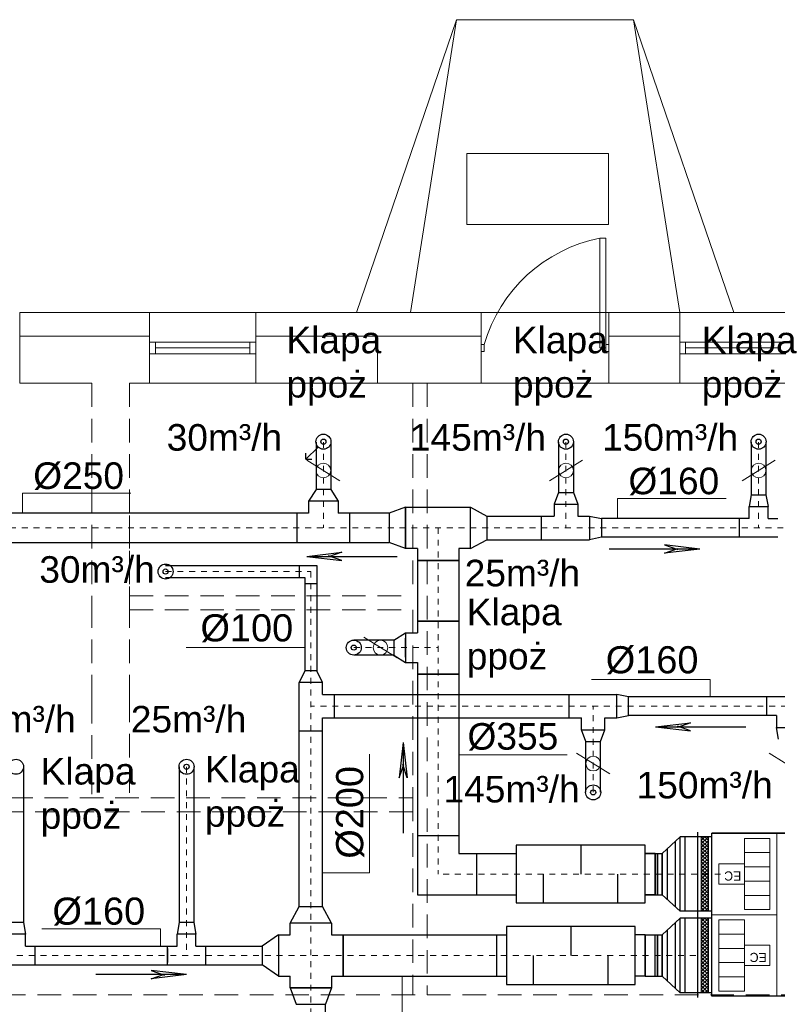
# Model space of a CAD drawing. Extents: x 280060 to 689961, y 120405 to 160329.
# Tile 63 of 85: x 666498 to 667139, y 146486 to 147320. Entities that reach past the tile are written whole.
import ezdxf

# ---------------------------------------------------------------- set-up
doc = ezdxf.new("R2010")
doc.units = 0
doc.header["$MEASUREMENT"] = 0
doc.linetypes.add('3', pattern=[1, 0.5, -0.5])
doc.linetypes.add('{ Wide Dash }', pattern=[12, 4, -2, 4, -2])
for name, color, linetype, lineweight in [('KAM-pro Opis Wentylacji', 7, 'CONTINUOUS', 5), ('KAM-pro Podkład Sanitarny', 253, 'CONTINUOUS', 25), ('KAM-pro Wentylacja', 161, 'CONTINUOUS', 5), ('KAM-pro Wentylacja Nawiew', 1, 'CONTINUOUS', 30), ('KAM-pro Wentylacja Wywiew', 161, 'CONTINUOUS', 30)]:
    doc.layers.add(name, color=color, linetype=linetype, lineweight=lineweight)
doc.styles.add('damian', font='arial.ttf')

msp = doc.modelspace()

# ---------------------------------------------------------------- linework, layer by layer
at = {"layer": 'KAM-pro Opis Wentylacji'}
for p, q in [((666740.91, 146946.71), (666768.99, 146929.26)), ((666974.42, 146946.71), (666946.34, 146929.26)), ((667137.6, 146946.71), (667109.51, 146929.26)), ((666499.94, 146918.63, -2.78), (666591.95, 146918.63, -2.78)), ((666499.94, 146918.63, -2.78), (666499.94, 146901.87)), ((667004.08, 146914.13, -2.78), (667096.09, 146914.13, -2.78)), ((667004.08, 146914.13, -2.78), (667004.08, 146897.37)), ((666817.32, 146779.22, -1.39), (666789.24, 146796.67, -1.39)), ((666638.75, 146787.93), (666739.3, 146787.93)), ((666982.02, 146760.89), (667082.58, 146760.89)), ((667082.58, 146760.89), (667082.58, 146746.33)), ((666793.94, 146597.1), (666793.94, 146697.65)), ((666869.53, 146697.21, -4.17), (666961.54, 146697.21, -4.17)), ((666997.48, 146680.99), (666969.39, 146698.44)), ((667160.66, 146680.99), (667132.57, 146698.44)), ((667074.98, 146564.68), (667074.98, 146627.68)), ((667074.98, 146627.68), (667080.98, 146627.68)), ((667080.98, 146621.68), (667074.98, 146627.68)), ((667080.98, 146627.68), (667074.98, 146621.68)), ((667077.98, 146627.68), (667074.98, 146624.68)), ((667074.98, 146627.68), (667074.98, 146627.68)), ((667074.98, 146564.68), (667074.98, 146627.68)), ((667074.98, 146627.68), (667080.98, 146627.68)), ((667080.98, 146621.68), (667074.98, 146627.68)), ((667080.98, 146627.68), (667074.98, 146621.68)), ((667077.98, 146627.68), (667074.98, 146624.68)), ((667074.98, 146627.68), (667074.98, 146627.68)), ((667080.98, 146618.68), (667074.98, 146624.68)), ((667080.98, 146624.68), (667074.98, 146618.68)), ((667080.98, 146618.68), (667074.98, 146624.68)), ((667080.98, 146624.68), (667074.98, 146618.68)), ((667080.98, 146624.68), (667077.98, 146627.68)), ((667080.98, 146624.68), (667077.98, 146627.68)), ((667080.98, 146627.68), (667080.98, 146564.68)), ((667080.98, 146627.68), (667080.98, 146627.68)), ((667080.98, 146627.68), (667080.98, 146564.68)), ((667080.98, 146627.68), (667080.98, 146627.68)), ((667083.98, 146628.68), (667083.98, 146628.68)), ((667111.48, 146565.99), (667111.48, 146626.37)), ((667111.48, 146626.37), (667133.04, 146626.37)), ((667133.04, 146626.37), (667133.04, 146565.99)), ((667136.98, 146630.68), (667136.98, 146630.68)), ((667138.98, 146492.68), (667138.98, 146630.68)), ((667138.98, 146492.68), (667138.98, 146630.68)), ((667138.98, 146492.68), (667138.98, 146630.68)), ((667138.98, 146561.68), (667138.98, 146630.68)), ((667138.98, 146630.68), (667138.98, 146561.68)), ((667138.98, 146630.68), (667138.98, 146561.68)), ((667138.98, 146628.68), (667138.98, 146628.68)), ((667138.98, 146628.68), (667138.98, 146628.68)), ((667080.98, 146615.68), (667074.98, 146621.68)), ((667080.98, 146621.68), (667074.98, 146615.68)), ((667080.98, 146615.68), (667074.98, 146621.68)), ((667080.98, 146621.68), (667074.98, 146615.68)), ((667080.98, 146612.68), (667074.98, 146618.68)), ((667080.98, 146618.68), (667074.98, 146612.68)), ((667080.98, 146612.68), (667074.98, 146618.68)), ((667080.98, 146618.68), (667074.98, 146612.68)), ((667080.98, 146609.68), (667074.98, 146615.68)), ((667080.98, 146615.68), (667074.98, 146609.68)), ((667080.98, 146609.68), (667074.98, 146615.68)), ((667080.98, 146615.68), (667074.98, 146609.68)), ((667080.98, 146606.68), (667074.98, 146612.68)), ((667080.98, 146612.68), (667074.98, 146606.68)), ((667080.98, 146606.68), (667074.98, 146612.68)), ((667080.98, 146612.68), (667074.98, 146606.68)), ((667080.98, 146603.68), (667074.98, 146609.68)), ((667080.98, 146609.68), (667074.98, 146603.68)), ((667080.98, 146603.68), (667074.98, 146609.68)), ((667080.98, 146609.68), (667074.98, 146603.68)), ((667111.48, 146614.29), (667133.04, 146614.29)), ((667080.98, 146600.68), (667074.98, 146606.68)), ((667080.98, 146606.68), (667074.98, 146600.68)), ((667080.98, 146600.68), (667074.98, 146606.68)), ((667080.98, 146606.68), (667074.98, 146600.68)), ((667080.98, 146597.68), (667074.98, 146603.68)), ((667080.98, 146603.68), (667074.98, 146597.68)), ((667080.98, 146597.68), (667074.98, 146603.68)), ((667080.98, 146603.68), (667074.98, 146597.68)), ((667080.98, 146594.68), (667074.98, 146600.68)), ((667080.98, 146600.68), (667074.98, 146594.68)), ((667080.98, 146594.68), (667074.98, 146600.68)), ((667080.98, 146600.68), (667074.98, 146594.68)), ((667089.91, 146587.56), (667089.91, 146604.81)), ((667089.91, 146604.81), (667111.48, 146604.81)), ((667111.48, 146604.81), (667111.48, 146587.56)), ((667111.48, 146602.22), (667133.04, 146602.22)), ((666793.94, 146597.1), (666754.3, 146597.1)), ((667080.98, 146591.68), (667074.98, 146597.68)), ((667080.98, 146597.68), (667074.98, 146591.68)), ((667080.98, 146591.68), (667074.98, 146597.68)), ((667080.98, 146597.68), (667074.98, 146591.68)), ((667080.98, 146588.68), (667074.98, 146594.68)), ((667080.98, 146594.68), (667074.98, 146588.68)), ((667080.98, 146588.68), (667074.98, 146594.68)), ((667080.98, 146594.68), (667074.98, 146588.68)), ((667080.98, 146585.68), (667074.98, 146591.68)), ((667080.98, 146591.68), (667074.98, 146585.68)), ((667080.98, 146585.68), (667074.98, 146591.68)), ((667080.98, 146591.68), (667074.98, 146585.68)), ((667080.98, 146582.68), (667074.98, 146588.68)), ((667080.98, 146588.68), (667074.98, 146582.68)), ((667080.98, 146582.68), (667074.98, 146588.68)), ((667080.98, 146588.68), (667074.98, 146582.68)), ((667080.98, 146579.68), (667074.98, 146585.68)), ((667080.98, 146585.68), (667074.98, 146579.68)), ((667080.98, 146579.68), (667074.98, 146585.68)), ((667080.98, 146585.68), (667074.98, 146579.68)), ((667080.98, 146576.68), (667074.98, 146582.68)), ((667080.98, 146582.68), (667074.98, 146576.68)), ((667080.98, 146576.68), (667074.98, 146582.68)), ((667080.98, 146582.68), (667074.98, 146576.68)), ((667111.48, 146587.56), (667089.91, 146587.56)), ((667111.48, 146590.14), (667133.04, 146590.14)), ((667080.98, 146573.68), (667074.98, 146579.68)), ((667080.98, 146579.68), (667074.98, 146573.68)), ((667080.98, 146573.68), (667074.98, 146579.68)), ((667080.98, 146579.68), (667074.98, 146573.68)), ((667080.98, 146570.68), (667074.98, 146576.68)), ((667080.98, 146576.68), (667074.98, 146570.68)), ((667080.98, 146570.68), (667074.98, 146576.68)), ((667080.98, 146576.68), (667074.98, 146570.68)), ((667111.48, 146578.07), (667133.04, 146578.07)), ((667080.98, 146567.68), (667074.98, 146573.68)), ((667080.98, 146573.68), (667074.98, 146567.68)), ((667080.98, 146567.68), (667074.98, 146573.68)), ((667080.98, 146573.68), (667074.98, 146567.68)), ((667080.98, 146564.68), (667074.98, 146570.68)), ((667080.98, 146570.68), (667074.98, 146564.68)), ((667080.98, 146564.68), (667074.98, 146570.68)), ((667080.98, 146570.68), (667074.98, 146564.68)), ((667077.98, 146564.68), (667074.98, 146567.68)), ((667077.98, 146564.68), (667074.98, 146567.68)), ((667080.98, 146567.68), (667077.98, 146564.68)), ((667080.98, 146567.68), (667077.98, 146564.68)), ((667133.04, 146565.99), (667111.48, 146565.99)), ((667111.48, 146565.99), (667133.04, 146565.99)), ((667080.98, 146564.68), (667074.98, 146564.68)), ((667074.98, 146564.68), (667074.98, 146564.68)), ((667080.98, 146564.68), (667074.98, 146564.68)), ((667074.98, 146564.68), (667074.98, 146564.68)), ((667074.98, 146495.68), (667074.98, 146558.68)), ((667074.98, 146558.68), (667080.98, 146558.68)), ((667080.98, 146552.68), (667074.98, 146558.68)), ((667080.98, 146558.68), (667074.98, 146552.68)), ((667077.98, 146558.68), (667074.98, 146555.68)), ((667074.98, 146558.68), (667074.98, 146558.68)), ((667074.98, 146495.68), (667074.98, 146558.68)), ((667074.98, 146558.68), (667080.98, 146558.68)), ((667080.98, 146552.68), (667074.98, 146558.68)), ((667080.98, 146558.68), (667074.98, 146552.68)), ((667077.98, 146558.68), (667074.98, 146555.68)), ((667074.98, 146558.68), (667074.98, 146558.68)), ((667080.98, 146555.68), (667077.98, 146558.68)), ((667080.98, 146555.68), (667077.98, 146558.68)), ((667080.98, 146564.68), (667080.98, 146564.68)), ((667080.98, 146564.68), (667080.98, 146564.68)), ((667080.98, 146558.68), (667080.98, 146495.68)), ((667080.98, 146558.68), (667080.98, 146558.68)), ((667080.98, 146558.68), (667080.98, 146495.68)), ((667080.98, 146558.68), (667080.98, 146558.68)), ((667083.98, 146563.68), (667083.98, 146563.68)), ((667138.98, 146561.68), (667083.98, 146561.68)), ((667138.98, 146561.68), (667083.98, 146561.68)), ((667138.98, 146561.68), (667083.98, 146561.68)), ((667138.98, 146561.68), (667083.98, 146561.68)), ((667083.98, 146561.68), (667138.98, 146561.68)), ((667083.98, 146561.68), (667138.98, 146561.68)), ((667085.98, 146561.68), (667085.98, 146561.68)), ((667085.98, 146561.68), (667085.98, 146561.68)), ((667111.48, 146557.37), (667089.91, 146557.37)), ((667089.91, 146557.37), (667089.91, 146496.99)), ((667111.48, 146496.99), (667111.48, 146557.37)), ((667136.98, 146561.68), (667136.98, 146561.68)), ((667136.98, 146561.68), (667136.98, 146561.68)), ((667138.98, 146563.68), (667138.98, 146563.68)), ((667138.98, 146492.68), (667138.98, 146561.68)), ((667138.98, 146561.68), (667138.98, 146492.68)), ((667138.98, 146561.68), (667138.98, 146492.68)), ((667138.98, 146559.68), (667138.98, 146559.68)), ((666516.5, 146549.74, 1.39), (666617.06, 146549.74, 1.39)), ((666617.06, 146549.74, 1.39), (666617.06, 146535.18, 1.39)), ((667080.98, 146549.68), (667074.98, 146555.68)), ((667080.98, 146555.68), (667074.98, 146549.68)), ((667080.98, 146549.68), (667074.98, 146555.68)), ((667080.98, 146555.68), (667074.98, 146549.68)), ((667080.98, 146546.68), (667074.98, 146552.68)), ((667080.98, 146552.68), (667074.98, 146546.68)), ((667080.98, 146546.68), (667074.98, 146552.68)), ((667080.98, 146552.68), (667074.98, 146546.68)), ((667080.98, 146543.68), (667074.98, 146549.68)), ((667080.98, 146549.68), (667074.98, 146543.68)), ((667080.98, 146543.68), (667074.98, 146549.68)), ((667080.98, 146549.68), (667074.98, 146543.68)), ((667080.98, 146540.68), (667074.98, 146546.68)), ((667080.98, 146546.68), (667074.98, 146540.68)), ((667080.98, 146540.68), (667074.98, 146546.68)), ((667080.98, 146546.68), (667074.98, 146540.68)), ((667080.98, 146537.68), (667074.98, 146543.68)), ((667080.98, 146543.68), (667074.98, 146537.68)), ((667080.98, 146537.68), (667074.98, 146543.68)), ((667080.98, 146543.68), (667074.98, 146537.68)), ((667080.98, 146534.68), (667074.98, 146540.68)), ((667080.98, 146540.68), (667074.98, 146534.68)), ((667080.98, 146534.68), (667074.98, 146540.68)), ((667080.98, 146540.68), (667074.98, 146534.68)), ((667111.48, 146545.29), (667089.91, 146545.29)), ((667080.98, 146531.68), (667074.98, 146537.68)), ((667080.98, 146537.68), (667074.98, 146531.68)), ((667080.98, 146531.68), (667074.98, 146537.68)), ((667080.98, 146537.68), (667074.98, 146531.68)), ((667080.98, 146528.68), (667074.98, 146534.68)), ((667080.98, 146534.68), (667074.98, 146528.68)), ((667080.98, 146528.68), (667074.98, 146534.68)), ((667080.98, 146534.68), (667074.98, 146528.68)), ((667111.48, 146533.22), (667089.91, 146533.22)), ((667133.04, 146535.81), (667111.48, 146535.81)), ((667111.48, 146535.81), (667111.48, 146518.56)), ((667133.04, 146518.56), (667133.04, 146535.81)), ((667080.98, 146525.68), (667074.98, 146531.68)), ((667080.98, 146531.68), (667074.98, 146525.68)), ((667080.98, 146525.68), (667074.98, 146531.68)), ((667080.98, 146531.68), (667074.98, 146525.68)), ((667080.98, 146522.68), (667074.98, 146528.68)), ((667080.98, 146528.68), (667074.98, 146522.68)), ((667080.98, 146522.68), (667074.98, 146528.68)), ((667080.98, 146528.68), (667074.98, 146522.68)), ((667080.98, 146519.68), (667074.98, 146525.68)), ((667080.98, 146525.68), (667074.98, 146519.68)), ((667080.98, 146519.68), (667074.98, 146525.68)), ((667080.98, 146525.68), (667074.98, 146519.68)), ((667080.98, 146516.68), (667074.98, 146522.68)), ((667080.98, 146522.68), (667074.98, 146516.68)), ((667080.98, 146516.68), (667074.98, 146522.68)), ((667080.98, 146522.68), (667074.98, 146516.68)), ((667080.98, 146513.68), (667074.98, 146519.68)), ((667080.98, 146519.68), (667074.98, 146513.68)), ((667080.98, 146513.68), (667074.98, 146519.68)), ((667080.98, 146519.68), (667074.98, 146513.68)), ((667080.98, 146510.68), (667074.98, 146516.68)), ((667080.98, 146516.68), (667074.98, 146510.68)), ((667080.98, 146510.68), (667074.98, 146516.68)), ((667080.98, 146516.68), (667074.98, 146510.68)), ((667111.48, 146521.14), (667089.91, 146521.14)), ((667111.48, 146518.56), (667133.04, 146518.56)), ((666821.55, 146453.64), (666821.55, 146509.68)), ((667080.98, 146507.68), (667074.98, 146513.68)), ((667080.98, 146513.68), (667074.98, 146507.68)), ((667080.98, 146507.68), (667074.98, 146513.68)), ((667080.98, 146513.68), (667074.98, 146507.68)), ((667080.98, 146504.68), (667074.98, 146510.68)), ((667080.98, 146510.68), (667074.98, 146504.68)), ((667080.98, 146504.68), (667074.98, 146510.68)), ((667080.98, 146510.68), (667074.98, 146504.68)), ((667080.98, 146501.68), (667074.98, 146507.68)), ((667080.98, 146507.68), (667074.98, 146501.68)), ((667080.98, 146501.68), (667074.98, 146507.68)), ((667080.98, 146507.68), (667074.98, 146501.68)), ((667111.48, 146509.07), (667089.91, 146509.07)), ((667080.98, 146498.68), (667074.98, 146504.68)), ((667080.98, 146504.68), (667074.98, 146498.68)), ((667080.98, 146498.68), (667074.98, 146504.68)), ((667080.98, 146504.68), (667074.98, 146498.68)), ((667080.98, 146495.68), (667074.98, 146501.68)), ((667080.98, 146501.68), (667074.98, 146495.68)), ((667080.98, 146495.68), (667074.98, 146501.68)), ((667080.98, 146501.68), (667074.98, 146495.68)), ((667077.98, 146495.68), (667074.98, 146498.68)), ((667077.98, 146495.68), (667074.98, 146498.68)), ((667080.98, 146495.68), (667074.98, 146495.68)), ((667074.98, 146495.68), (667074.98, 146495.68)), ((667080.98, 146495.68), (667074.98, 146495.68)), ((667074.98, 146495.68), (667074.98, 146495.68)), ((667080.98, 146498.68), (667077.98, 146495.68)), ((667080.98, 146498.68), (667077.98, 146495.68)), ((667080.98, 146495.68), (667080.98, 146495.68)), ((667080.98, 146495.68), (667080.98, 146495.68)), ((667083.98, 146494.68), (667083.98, 146494.68)), ((667085.98, 146492.68), (667085.98, 146492.68)), ((667089.91, 146496.99), (667111.48, 146496.99)), ((667111.48, 146496.99), (667089.91, 146496.99)), ((667136.98, 146492.68), (667136.98, 146492.68)), ((667138.98, 146494.68), (667138.98, 146494.68)), ((667138.98, 146494.68), (667138.98, 146494.68))]:
    msp.add_line(p, q, dxfattribs=at)
at = {"layer": 'KAM-pro Opis Wentylacji', "lineweight": 30}
for p, q in [((667071.98, 146560.68), (667071.98, 146631.68)), ((667071.98, 146560.68), (667071.98, 146631.68)), ((667083.98, 146627.68), (667071.98, 146627.68)), ((667083.98, 146627.68), (667071.98, 146627.68)), ((667138.98, 146630.68), (667083.98, 146630.68)), ((667083.98, 146561.68), (667083.98, 146630.68)), ((667083.98, 146561.68), (667083.98, 146630.68)), ((667083.98, 146630.68), (667138.98, 146630.68)), ((667083.98, 146561.68), (667083.98, 146630.68)), ((667083.98, 146630.68), (667138.98, 146630.68)), ((667085.98, 146630.68), (667085.98, 146630.68)), ((667268.98, 146630.68), (667138.98, 146630.68)), ((667138.98, 146630.68), (667268.98, 146630.68)), ((667138.98, 146630.68), (667268.98, 146630.68)), ((667083.98, 146564.68), (667071.98, 146564.68)), ((667083.98, 146564.68), (667071.98, 146564.68)), ((667071.98, 146491.68), (667071.98, 146562.68)), ((667071.98, 146491.68), (667071.98, 146562.68)), ((667083.98, 146558.68), (667071.98, 146558.68)), ((667083.98, 146558.68), (667071.98, 146558.68)), ((667083.98, 146492.68), (667083.98, 146561.68)), ((667083.98, 146492.68), (667083.98, 146561.68)), ((667083.98, 146492.68), (667083.98, 146561.68)), ((667083.98, 146559.68), (667083.98, 146559.68)), ((667083.98, 146495.68), (667071.98, 146495.68)), ((667083.98, 146495.68), (667071.98, 146495.68)), ((667138.98, 146492.68), (667083.98, 146492.68)), ((667138.98, 146492.68), (667083.98, 146492.68)), ((667138.98, 146492.68), (667083.98, 146492.68)), ((667268.98, 146492.68), (667138.98, 146492.68)), ((667268.98, 146492.68), (667138.98, 146492.68)), ((667268.98, 146492.68), (667138.98, 146492.68))]:
    msp.add_line(p, q, dxfattribs=at)
at = {"layer": 'KAM-pro Opis Wentylacji'}
for centre in [(666754.95, 146937.98), (666960.38, 146937.98), (667123.56, 146937.98), (666803.28, 146787.94, -1.39), (666983.44, 146689.72)]:
    msp.add_circle(centre, 6.25, dxfattribs=at)
at = {"layer": 'KAM-pro Podkład Sanitarny', "lineweight": 20, "ltscale": 13}
for p, q in [((666867.7, 147319.81), (666782.91, 147071.81)), ((666828.7, 147071.81), (666867.7, 147319.81)), ((666867.7, 147319.81), (667017.7, 147319.81)), ((667056.7, 147071.81), (667017.7, 147319.81)), ((667017.7, 147319.81), (667102.49, 147071.81)), ((666876.35, 147206.39), (666996.35, 147206.39)), ((666876.35, 147146.39), (666876.35, 147206.39)), ((666996.35, 147206.39), (666996.35, 147146.39)), ((666996.35, 147146.39), (666876.35, 147146.39)), ((666994.2, 147134.81), (666989.2, 147134.81)), ((666989.2, 147134.81), (666989.2, 147041.81)), ((666994.2, 147044.81), (666994.2, 147134.81)), ((666607.7, 147071.81), (666497.7, 147071.81)), ((666497.7, 147071.81), (666607.7, 147071.81)), ((666497.7, 147071.81), (666497.7, 147011.81)), ((666607.7, 147071.81), (666607.7, 147011.81)), ((666607.7, 147071.81), (666697.7, 147071.81)), ((666888.7, 147071.81), (666697.7, 147071.81)), ((666697.7, 147071.81), (666888.7, 147071.81)), ((666697.7, 147071.81), (666697.7, 147011.81)), ((666888.7, 147071.81), (666996.7, 147071.81)), ((666888.7, 147071.81), (666888.7, 147011.81)), ((667056.7, 147071.81), (666996.7, 147071.81)), ((666996.7, 147071.81), (667056.7, 147071.81)), ((666996.7, 147071.81), (666996.7, 147011.81)), ((667056.7, 147071.81), (667056.7, 147011.81)), ((667056.7, 147071.81), (667146.7, 147071.81)), ((666607.7, 147051.81), (666497.7, 147051.81)), ((666497.7, 147051.81), (666607.7, 147051.81)), ((666888.7, 147051.81), (666697.7, 147051.81)), ((666697.7, 147051.81), (666888.7, 147051.81)), ((666800.7, 147011.81), (666800.7, 147051.81)), ((666888.7, 147051.81), (666888.7, 147051.81)), ((666888.7, 147051.81), (666888.7, 147051.81)), ((667056.7, 147051.81), (666996.7, 147051.81)), ((666996.7, 147051.81), (667056.7, 147051.81)), ((666607.7, 147046.81), (666697.7, 147046.81)), ((666612.7, 147036.81), (666612.7, 147046.81)), ((666612.7, 147041.81), (666692.7, 147041.81)), ((666692.7, 147036.81), (666692.7, 147046.81)), ((666891.2, 147044.81), (666888.7, 147044.81)), ((666891.2, 147041.81), (666891.2, 147044.81)), ((666891.2, 147041.81), (666891.2, 147038.81)), ((666994.2, 147041.81), (666989.2, 147041.81)), ((666994.2, 147041.81), (666994.2, 147044.81)), ((666994.2, 147044.81), (666996.7, 147044.81)), ((666994.2, 147041.81), (666994.2, 147038.81)), ((666996.7, 147044.81), (666996.7, 147038.81)), ((667056.7, 147046.81), (667146.7, 147046.81)), ((667061.7, 147036.81), (667061.7, 147046.81)), ((667061.7, 147041.81), (667141.7, 147041.81)), ((666607.7, 147036.81), (666697.7, 147036.81)), ((666607.7, 147036.81), (666612.7, 147036.81)), ((666891.2, 147038.81), (666888.7, 147038.81)), ((666994.2, 147038.81), (666996.7, 147038.81)), ((667056.7, 147036.81), (667146.7, 147036.81)), ((667056.7, 147036.81), (667061.7, 147036.81)), ((666558.7, 147011.81), (666497.7, 147011.81)), ((666497.7, 147011.81), (666558.7, 147011.81)), ((666607.7, 147011.81), (666590.7, 147011.81)), ((666590.7, 147011.81), (666607.7, 147011.81)), ((666607.7, 147011.81), (666697.7, 147011.81)), ((666888.7, 147011.81), (666697.7, 147011.81)), ((666697.7, 147011.81), (666888.7, 147011.81)), ((666888.7, 147011.81), (666888.7, 147011.81)), ((666888.7, 147011.81), (666888.7, 147011.81)), ((666888.7, 147011.81), (666996.7, 147011.81)), ((667056.7, 147011.81), (666996.7, 147011.81)), ((666996.7, 147011.81), (667056.7, 147011.81)), ((667056.7, 147011.81), (667146.7, 147011.81))]:
    msp.add_line(p, q, dxfattribs=at)
at = {"layer": 'KAM-pro Podkład Sanitarny', "linetype": '{ Wide Dash }', "lineweight": 20, "ltscale": 5}
for p, q in [((666558.7, 147011.81), (666558.7, 146814.81)), ((666590.7, 147011.81), (666590.7, 146814.81)), ((666830.7, 147011.81), (666830.7, 146831.81)), ((666842.7, 147011.81), (666842.7, 146493.81)), ((666590.7, 146819.81), (666590.7, 146901.81)), ((666590.7, 146831.81), (666830.7, 146831.81)), ((666590.7, 146819.81), (666830.7, 146819.81)), ((666830.7, 146819.81), (666830.7, 146660.81)), ((666558.7, 146744.81), (666558.7, 146814.81)), ((666590.7, 146815.81), (666590.7, 146814.81)), ((666590.7, 146815.81), (666590.7, 146814.81)), ((666590.7, 146744.81), (666590.7, 146814.81)), ((666558.7, 146744.81), (666558.7, 146743.81)), ((666558.7, 146743.81), (666558.7, 146744.81)), ((666558.7, 146743.81), (666558.7, 146660.81)), ((666590.7, 146744.81), (666590.7, 146660.81)), ((666590.7, 146744.81), (666590.7, 146743.81)), ((666278.7, 146660.81), (666830.7, 146660.81)), ((666830.7, 146660.81), (666830.7, 146493.81)), ((666060.7, 146648.81), (666830.7, 146648.81)), ((667432.7, 146493.81), (665668.7, 146493.81))]:
    msp.add_line(p, q, dxfattribs=at)
at = {"layer": 'KAM-pro Podkład Sanitarny', "lineweight": 20, "ltscale": 13}
msp.add_arc((667013.99, 147009.46), 127.78, 101.1885, 163.9382, dxfattribs=at)
at = {"layer": 'KAM-pro Wentylacja', "color": 3, "linetype": '3', "ltscale": 10}
for p, q in [((666754.95, 146962.06), (666754.95, 146889.37)), ((666960.38, 146962.06), (666960.38, 146889.37)), ((667123.56, 146962.06), (667123.56, 146889.37)), ((667294.46, 146889.37), (665748.6, 146889.37)), ((666852.03, 146889.37, -1.39), (666852.03, 146596.18, -1.39)), ((666621.28, 146852.38), (666744.3, 146852.38)), ((666744.3, 146852.38), (666744.3, 145967.73)), ((666780.67, 146787.94, -1.39), (666852.03, 146787.94, -1.39)), ((667317.52, 146738.33), (666744.3, 146738.33)), ((666983.44, 146665.64), (666983.44, 146738.33)), ((666639.02, 146687.01, -0.1), (666639.02, 146527.18, 1.39)), ((667091.38, 146596.18), (666852.03, 146596.18)), ((665875.33, 146527.18, 1.32), (667071.98, 146527.18))]:
    msp.add_line(p, q, dxfattribs=at)
at = {"layer": 'KAM-pro Wentylacja Nawiew', "lineweight": 25}
for p, q in [((666750.44, 146957.86), (666740.06, 146947.48)), ((666740.06, 146947.48), (666740.06, 146952.66)), ((666740.06, 146947.48), (666745.24, 146947.48)), ((667043.95, 146874.88), (667055.21, 146870.99)), ((667073.78, 146871.44), (667043.95, 146874.88)), ((666740.79, 146865.24), (666770.63, 146868.68)), ((666770.63, 146868.68), (666759.37, 146864.79)), ((667073.78, 146871.44), (666997.08, 146871.44)), ((667043.95, 146868), (667055.21, 146871.9)), ((667073.78, 146871.44), (667043.95, 146868)), ((666740.79, 146865.24), (666817.49, 146865.24)), ((666740.79, 146865.24), (666770.63, 146861.81)), ((666770.63, 146861.81), (666759.37, 146865.7)), ((666822.56, 146707.61), (666819.12, 146677.78)), ((666822.56, 146707.61), (666822.56, 146630.91)), ((666822.56, 146707.61), (666826, 146677.78)), ((666819.12, 146677.78), (666823.01, 146689.04)), ((666826, 146677.78), (666822.11, 146689.04)), ((667060.98, 146627.68), (667060.98, 146564.68)), ((666972.88, 146620.68), (666972.88, 146596.18)), ((667045.98, 146617.41), (667045.98, 146574.95)), ((667052.98, 146623.95), (667052.98, 146568.41)), ((667035.88, 146578.68), (667035.88, 146613.68)), ((667037.98, 146613.68), (667037.98, 146578.68)), ((667037.98, 146578.68), (667037.98, 146613.68)), ((666941.38, 146571.68), (666941.38, 146596.18)), ((667004.38, 146571.68), (667004.38, 146596.18))]:
    msp.add_line(p, q, dxfattribs=at)
at = {"layer": 'KAM-pro Wentylacja Nawiew'}
for p, q in [((666748.7, 146962.06), (666748.7, 146921.87)), ((666761.2, 146962.06), (666761.2, 146921.87)), ((666954.13, 146962.06), (666954.13, 146919.37)), ((666966.63, 146962.06), (666966.63, 146919.37)), ((667117.31, 146962.06), (667117.31, 146917.37)), ((667129.81, 146962.06), (667129.81, 146917.37)), ((666748.7, 146921.87), (666742.45, 146911.87)), ((666761.2, 146921.87), (666748.7, 146921.87)), ((666761.2, 146921.87), (666767.45, 146911.87)), ((666954.13, 146919.37), (666950.38, 146909.37)), ((666954.13, 146919.37), (666966.63, 146919.37)), ((666966.63, 146919.37), (666970.38, 146909.37)), ((667117.31, 146917.37), (667115.56, 146907.37)), ((667117.31, 146917.37), (667129.81, 146917.37)), ((667129.81, 146917.37), (667131.56, 146907.37)), ((666767.45, 146911.87), (666742.45, 146911.87)), ((666742.45, 146911.87), (666742.45, 146901.87)), ((666767.45, 146911.87), (666767.45, 146901.87)), ((666950.38, 146909.37), (666950.38, 146899.37)), ((666950.38, 146909.37), (666970.38, 146909.37)), ((666970.38, 146909.37), (666970.38, 146899.37)), ((666742.45, 146901.87), (666376.46, 146901.87)), ((666732.45, 146901.87), (666732.45, 146876.87)), ((666810.67, 146901.87), (666767.45, 146901.87)), ((666777.45, 146876.87), (666777.45, 146901.87)), ((666824.53, 146906.87, -1.39), (666810.67, 146901.87, -1.39)), ((666810.67, 146901.87, -1.39), (666810.67, 146876.87, -1.39)), ((666824.53, 146906.87, -2.78), (666879.53, 146906.87, -2.78)), ((666824.53, 146906.87, -1.39), (666824.53, 146871.87, -1.39)), ((666824.53, 146871.87, -1.39), (666824.53, 146906.87, -1.39)), ((666824.53, 146871.87, -1.39), (666824.53, 146906.87, -1.39)), ((666879.53, 146871.87, -1.39), (666879.53, 146906.87, -1.39)), ((666879.53, 146906.87, -1.39), (666893.39, 146899.37, -1.39)), ((666893.39, 146899.37, -1.39), (666893.39, 146879.37, -1.39)), ((666893.39, 146899.37), (666950.38, 146899.37)), ((666939.65, 146879.37), (666939.65, 146899.37)), ((666970.38, 146899.37), (666980.38, 146899.37)), ((666970.38, 146899.37), (666980.38, 146899.37)), ((666980.38, 146899.37), (666980.38, 146879.37)), ((666980.38, 146899.37), (666990.38, 146897.37)), ((667115.56, 146907.37), (667131.56, 146907.37)), ((667115.56, 146897.37), (667115.56, 146907.37)), ((667131.56, 146897.37), (667131.56, 146907.37)), ((667115.56, 146897.37), (666990.38, 146897.37)), ((666990.38, 146897.37), (666990.38, 146881.37)), ((667107.31, 146881.37), (667107.31, 146897.37)), ((667131.56, 146897.37), (667139.81, 146897.37)), ((665761.1, 146876.87), (666810.67, 146876.87)), ((666824.53, 146871.87, -1.39), (666810.67, 146876.87)), ((666879.53, 146871.87, -1.39), (666893.39, 146879.37, -1.39)), ((666893.39, 146879.37), (666980.38, 146879.37)), ((666990.38, 146881.37), (666980.38, 146879.37)), ((667139.81, 146881.37), (666990.38, 146881.37)), ((666834.53, 146871.87, -1.39), (666824.53, 146871.87, -1.39)), ((666834.53, 146871.87, -1.39), (666834.53, 146800.44, -1.39)), ((666879.53, 146871.87, -1.39), (666869.53, 146871.87, -1.39)), ((666869.53, 146871.87, -1.39), (666869.53, 146613.68, -1.39)), ((666834.53, 146861.87, -1.39), (666869.53, 146861.87, -1.39)), ((666869.53, 146861.87, -1.39), (666834.53, 146861.87, -1.39)), ((666869.53, 146810.44, -1.39), (666834.53, 146810.44, -1.39)), ((666834.53, 146810.44, -1.39), (666869.53, 146810.44, -1.39)), ((666814.53, 146794.19, -1.39), (666824.53, 146800.44, -1.39)), ((666824.53, 146800.44, -1.39), (666824.53, 146775.44, -1.39)), ((666824.53, 146800.44, -1.39), (666834.53, 146800.44, -1.39)), ((666814.53, 146794.19, -1.39), (666780.67, 146794.19, -1.39)), ((666814.53, 146794.19, -1.39), (666814.53, 146781.69, -1.39)), ((666824.53, 146795.94, -1.39), (666824.53, 146779.94, -1.39)), ((666824.53, 146779.94, -1.39), (666824.53, 146795.94, -1.39)), ((666814.53, 146781.69, -1.39), (666780.67, 146781.69, -1.39)), ((666814.53, 146781.69, -1.39), (666824.53, 146775.44, -1.39)), ((666824.53, 146775.44, -1.39), (666834.53, 146775.44, -1.39)), ((666834.53, 146775.44, -2.78), (666834.53, 146765.44, -2.78)), ((666834.53, 146775.44, -1.39), (666834.53, 146765.44, -1.39)), ((666834.53, 146775.44, -1.39), (666834.53, 146578.68, -1.39)), ((666869.53, 146765.44, -1.39), (666834.53, 146765.44, -1.39)), ((666834.53, 146765.44, -1.39), (666869.53, 146765.44, -1.39)), ((666834.53, 146628.68), (666869.53, 146628.68)), ((667056.98, 146627.68), (667041.98, 146613.68)), ((667056.98, 146564.68), (667056.98, 146627.68)), ((667071.98, 146627.68), (667056.98, 146627.68)), ((667027.48, 146620.68), (666918.28, 146620.68)), ((666918.28, 146620.68), (666918.28, 146571.68)), ((667027.48, 146571.68), (667027.48, 146620.68)), ((666869.53, 146613.68), (666918.28, 146613.68)), ((666884.53, 146613.68, -1.39), (666884.53, 146578.68, -1.39)), ((666909.88, 146613.68), (666918.28, 146613.68)), ((667027.48, 146613.68), (667041.98, 146613.68)), ((667027.48, 146613.68), (667041.98, 146613.68)), ((667035.88, 146613.68), (667027.48, 146613.68)), ((667035.83, 146613.68), (667035.83, 146578.68)), ((667035.88, 146578.68), (667035.88, 146613.68)), ((667041.98, 146613.68), (667041.98, 146578.68)), ((667041.98, 146578.68), (667041.98, 146613.68)), ((666834.53, 146578.68), (666918.28, 146578.68)), ((666909.88, 146578.68), (666918.28, 146578.68)), ((667027.48, 146578.68), (667041.98, 146578.68)), ((667035.88, 146578.68), (667027.48, 146578.68)), ((667056.98, 146564.68), (667041.98, 146578.68)), ((666918.28, 146571.68), (667027.48, 146571.68)), ((667071.98, 146564.68), (667056.98, 146564.68))]:
    msp.add_line(p, q, dxfattribs=at)
at = {"layer": 'KAM-pro Wentylacja Nawiew', "lineweight": 25}
for centre, radius in [((666754.95, 146962.37), 6.37), ((666960.38, 146962.37), 6.37), ((667123.56, 146962.37), 6.37), ((666754.95, 146962.37), 2.17), ((666960.38, 146962.37), 2.17), ((667123.56, 146962.37), 2.17), ((666780.67, 146787.94, -1.39), 6.37), ((666780.67, 146787.94, -1.39), 2.17)]:
    msp.add_circle(centre, radius, dxfattribs=at)
at = {"layer": 'KAM-pro Wentylacja Wywiew'}
for p, q in [((666621.28, 146857.38), (666749.3, 146857.38)), ((666734.3, 146857.38), (666734.3, 146847.38)), ((666749.3, 146857.38), (666749.3, 146768.33)), ((666621.28, 146847.38), (666739.3, 146847.38)), ((666739.3, 146847.38), (666739.3, 146768.33)), ((666739.3, 146842.38), (666749.3, 146842.38)), ((666739.3, 146768.33), (666734.3, 146758.33)), ((666749.3, 146768.33), (666739.3, 146768.33)), ((666754.3, 146758.33), (666749.3, 146768.33)), ((666734.3, 146568.54), (666734.3, 146758.33)), ((666754.3, 146758.33), (666734.3, 146758.33)), ((666754.3, 146748.33), (666754.3, 146758.33)), ((666754.3, 146748.33), (667003.44, 146748.33)), ((666764.3, 146728.33), (666764.3, 146748.33)), ((666962.71, 146748.33), (666962.71, 146728.33)), ((667003.44, 146728.33), (667003.44, 146748.33)), ((667013.44, 146746.33), (667003.44, 146748.33)), ((667162.86, 146746.33), (667013.44, 146746.33)), ((667013.44, 146730.33), (667013.44, 146746.33)), ((667130.36, 146746.33), (667130.36, 146730.33)), ((666754.3, 146568.54), (666754.3, 146728.33)), ((666754.3, 146728.33), (666973.44, 146728.33)), ((666973.44, 146718.33), (666973.44, 146728.33)), ((666993.44, 146728.33), (667003.44, 146728.33)), ((666993.44, 146718.33), (666993.44, 146728.33)), ((666993.44, 146728.33), (667003.44, 146728.33)), ((667003.44, 146728.33), (667013.44, 146730.33)), ((667138.61, 146730.33), (667013.44, 146730.33)), ((667138.61, 146730.33), (667138.61, 146720.33)), ((666734.3, 146717.6), (666754.3, 146717.6)), ((666973.44, 146718.33), (666993.44, 146718.33)), ((666977.19, 146708.33), (666973.44, 146718.33)), ((666989.69, 146708.33), (666993.44, 146718.33)), ((667138.61, 146720.33), (667154.61, 146720.33)), ((667140.36, 146710.33), (667138.61, 146720.33)), ((666977.19, 146665.64), (666977.19, 146708.33)), ((666977.19, 146708.33), (666989.69, 146708.33)), ((666989.69, 146665.64), (666989.69, 146708.33)), ((666500.83, 146687.01), (666500.83, 146555.18)), ((666632.77, 146687.01, 1.39), (666632.77, 146555.18, 1.39)), ((666645.27, 146687.01, 1.39), (666645.27, 146555.18, 1.39)), ((666726.8, 146554.68, -1.39), (666734.3, 146568.54, -1.39)), ((666734.3, 146568.54, -1.39), (666754.3, 146568.54, -1.39)), ((666761.8, 146554.68, -1.39), (666754.3, 146568.54, -1.39)), ((667056.98, 146558.68), (667041.98, 146544.68)), ((667056.98, 146495.68), (667056.98, 146558.68)), ((667071.98, 146558.68), (667056.98, 146558.68)), ((666500.83, 146555.18), (666488.33, 146555.18)), ((666500.83, 146555.18), (666502.58, 146545.18)), ((666632.77, 146555.18, 1.39), (666631.02, 146545.18, 1.39)), ((666645.27, 146555.18, 1.39), (666632.77, 146555.18, 1.39)), ((666645.27, 146555.18, 1.39), (666647.02, 146545.18, 1.39)), ((666726.8, 146544.68, -2.78), (666726.8, 146554.68, -2.78)), ((666761.8, 146554.68, -1.39), (666726.8, 146554.68, -1.39)), ((666761.8, 146554.68, -1.39), (666761.8, 146544.68, -1.39)), ((667019.12, 146551.68), (666909.92, 146551.68)), ((666909.92, 146551.68), (666909.92, 146502.68)), ((667019.12, 146502.68), (667019.12, 146551.68)), ((666502.58, 146545.18), (666486.58, 146545.18)), ((666502.58, 146535.18), (666502.58, 146545.18)), ((666647.02, 146545.18, 1.39), (666631.02, 146545.18, 1.39)), ((666631.02, 146535.18, 1.39), (666631.02, 146545.18, 1.39)), ((666647.02, 146535.18, 1.39), (666647.02, 146545.18, 1.39)), ((666716.8, 146544.68, -1.39), (666702.94, 146535.18, 1.39)), ((666716.8, 146544.68, -1.39), (666726.8, 146544.68, -1.39)), ((666716.8, 146544.68, -1.39), (666716.8, 146509.68, -1.39)), ((666761.8, 146544.68), (666909.92, 146544.68)), ((666771.8, 146509.68, -1.39), (666771.8, 146544.68, -1.39)), ((666771.8, 146544.68, -1.39), (666771.8, 146509.68, -1.39)), ((666901.52, 146544.68), (666901.52, 146509.68)), ((667027.52, 146544.68), (667019.12, 146544.68)), ((667027.48, 146544.68), (667027.48, 146509.68)), ((667027.48, 146544.68), (667041.98, 146544.68)), ((667027.52, 146509.68), (667027.52, 146544.68)), ((667041.98, 146509.68), (667041.98, 146544.68)), ((667041.98, 146544.68), (667041.98, 146509.68)), ((666502.58, 146535.18, 1.39), (666631.02, 146535.18, 1.39)), ((666510.83, 146519.18), (666510.83, 146535.18)), ((666622.77, 146519.18, 1.39), (666622.77, 146535.18, 1.39)), ((666622.77, 146533.18, 1.39), (666622.77, 146521.18, 1.39)), ((666647.02, 146535.18, 1.39), (666702.94, 146535.18, 1.39)), ((666655.27, 146519.18, 1.39), (666655.27, 146535.18, 1.39)), ((666702.94, 146535.18, -1.39), (666702.94, 146519.18, -1.39)), ((666478.33, 146519.18, 1.39), (666702.94, 146519.18, 1.39)), ((666716.8, 146509.68, -1.39), (666702.94, 146519.18, 1.39)), ((666716.8, 146509.68, -1.39), (666726.8, 146509.68, -1.39)), ((666726.8, 146499.68, -2.78), (666726.8, 146509.68, -2.78)), ((666761.8, 146509.68, -1.39), (666761.8, 146499.68, -1.39)), ((666761.8, 146509.68, 1.39), (666909.92, 146509.68, 1.39)), ((667027.52, 146509.68), (667019.12, 146509.68)), ((667027.48, 146509.68), (667041.98, 146509.68)), ((667056.98, 146495.68), (667041.98, 146509.68)), ((666726.8, 146499.68, -1.39), (666761.8, 146499.68, -1.39)), ((666761.8, 146499.68, -1.39), (666726.8, 146499.68, -1.39)), ((666726.8, 146499.68, -1.39), (666731.8, 146485.82, -1.39)), ((666761.8, 146499.68, -1.39), (666726.8, 146499.68, -1.39)), ((666761.8, 146499.68, -1.39), (666756.8, 146485.82)), ((666909.92, 146502.68), (667019.12, 146502.68)), ((667071.98, 146495.68), (667056.98, 146495.68)), ((666731.8, 146485.82, -1.39), (666756.8, 146485.82, -1.39)), ((666756.8, 145980.23), (666756.8, 146485.82))]:
    msp.add_line(p, q, dxfattribs=at)
at = {"layer": 'KAM-pro Wentylacja Wywiew', "lineweight": 25}
for p, q in [((667036.14, 146720.87), (667065.98, 146724.3)), ((667065.98, 146724.3), (667054.72, 146720.41)), ((667036.14, 146720.87), (667112.85, 146720.87)), ((667036.14, 146720.87), (667065.98, 146717.43)), ((667065.98, 146717.43), (667054.72, 146721.32)), ((667060.98, 146558.68), (667060.98, 146495.68)), ((666964.52, 146551.68), (666964.52, 146527.18)), ((667052.98, 146554.95), (667052.98, 146499.41)), ((667035.88, 146509.68), (667035.88, 146544.68)), ((667037.98, 146509.68), (667037.98, 146544.68)), ((667037.98, 146544.68), (667037.98, 146509.68)), ((667045.98, 146548.41), (667045.98, 146505.95)), ((666933.02, 146502.68), (666933.02, 146527.18)), ((666996.02, 146502.68), (666996.02, 146527.18)), ((666639.02, 146510.95), (666562.32, 146510.95)), ((666609.19, 146514.39), (666620.45, 146510.49)), ((666639.02, 146510.95), (666609.19, 146514.39)), ((666609.19, 146507.51), (666620.45, 146511.4)), ((666639.02, 146510.95), (666609.19, 146507.51))]:
    msp.add_line(p, q, dxfattribs=at)
for centre, radius in [((666621.28, 146852.38), 6.37), ((666621.28, 146852.38), 2.17), ((666494.58, 146687.01), 6.37), ((666639.02, 146687.01), 6.37), ((666639.02, 146687.01), 2.17), ((666983.44, 146665.33), 6.37), ((666983.44, 146665.33), 2.17)]:
    msp.add_circle(centre, radius, dxfattribs=at)

# ---------------------------------------------------------------- texts
at = {"layer": 'KAM-pro Opis Wentylacji'}
for p in [(667108.89, 146598.42), (667130.45, 146529.42)]:
    msp.add_text('EC', height=7.763, rotation=180, dxfattribs=at).set_placement(p)
at = {"layer": 'KAM-pro Wentylacja Nawiew', "lineweight": 25, "char_height": 22.5, "width": 101.0339, "attachment_point": 1, "style": 'damian'}
for s, insert in [('{\\fArial|b0|i0|c238|p34;Klapa ppoż}', (666723.61, 147059.78)), ('{\\fArial|b0|i0|c238|p34;Klapa ppoż}', (666915.43, 147059.78)), ('{\\fArial|b0|i0|c238|p34;Klapa ppoż}', (667075.36, 147059.78)), ('30m³/h', (666622.2, 146977.27)), ('145m³/h', (666828.17, 146977.27)), ('150m³/h', (666990.97, 146977.27)), ('%%C250', (666509.16, 146944.86)), ('%%C160', (667013.3, 146940.36)), ('25m³/h', (666874.59, 146862.36)), ('{\\fArial|b0|i0|c238|p34;Klapa ppoż}', (666876.36, 146829.42)), ('%%C355', (666876.98, 146724))]:
    msp.add_mtext(s, dxfattribs=dict(at, insert=insert))
at = {"layer": 'KAM-pro Wentylacja Wywiew', "lineweight": 25, "char_height": 22.5, "width": 101.0339, "attachment_point": 1, "style": 'damian'}
for s, insert in [('30m³/h', (666514.32, 146865.38)), ('60m³/h', (666447.41, 146738.57)), ('25m³/h', (666591.85, 146738.57)), ('{\\fArial|b0|i0|c238|p34;Klapa ppoż}', (666515.42, 146694.5)), ('{\\fArial|b0|i0|c238|p34;Klapa ppoż}', (666654.53, 146696.22)), ('145m³/h', (666856.67, 146679.29)), ('150m³/h', (667020.2, 146682.72))]:
    msp.add_mtext(s, dxfattribs=dict(at, insert=insert))
at = {"layer": 'KAM-pro Wentylacja Wywiew', "lineweight": 25, "char_height": 22.9726, "width": 111.487, "attachment_point": 5}
for s, insert in [('{\\fArial|b0|i0|c238|p34;%%C100}', (666690.07, 146804.26)), ('{\\fArial|b0|i0|c238|p34;%%C160}', (667033.34, 146777.22)), ('{\\fArial|b0|i0|c238|p34;%%C160}', (666564.7, 146564.32))]:
    msp.add_mtext(s, dxfattribs=dict(at, insert=insert))
at = {"layer": 'KAM-pro Wentylacja Wywiew', "lineweight": 25, "insert": (666777.61, 146648.42), "char_height": 22.9726, "width": 111.487, "attachment_point": 5, "rotation": 90}
msp.add_mtext('{\\fArial|b0|i0|c238|p34;%%C200}', dxfattribs=at)

doc.saveas('drawing.dxf')
